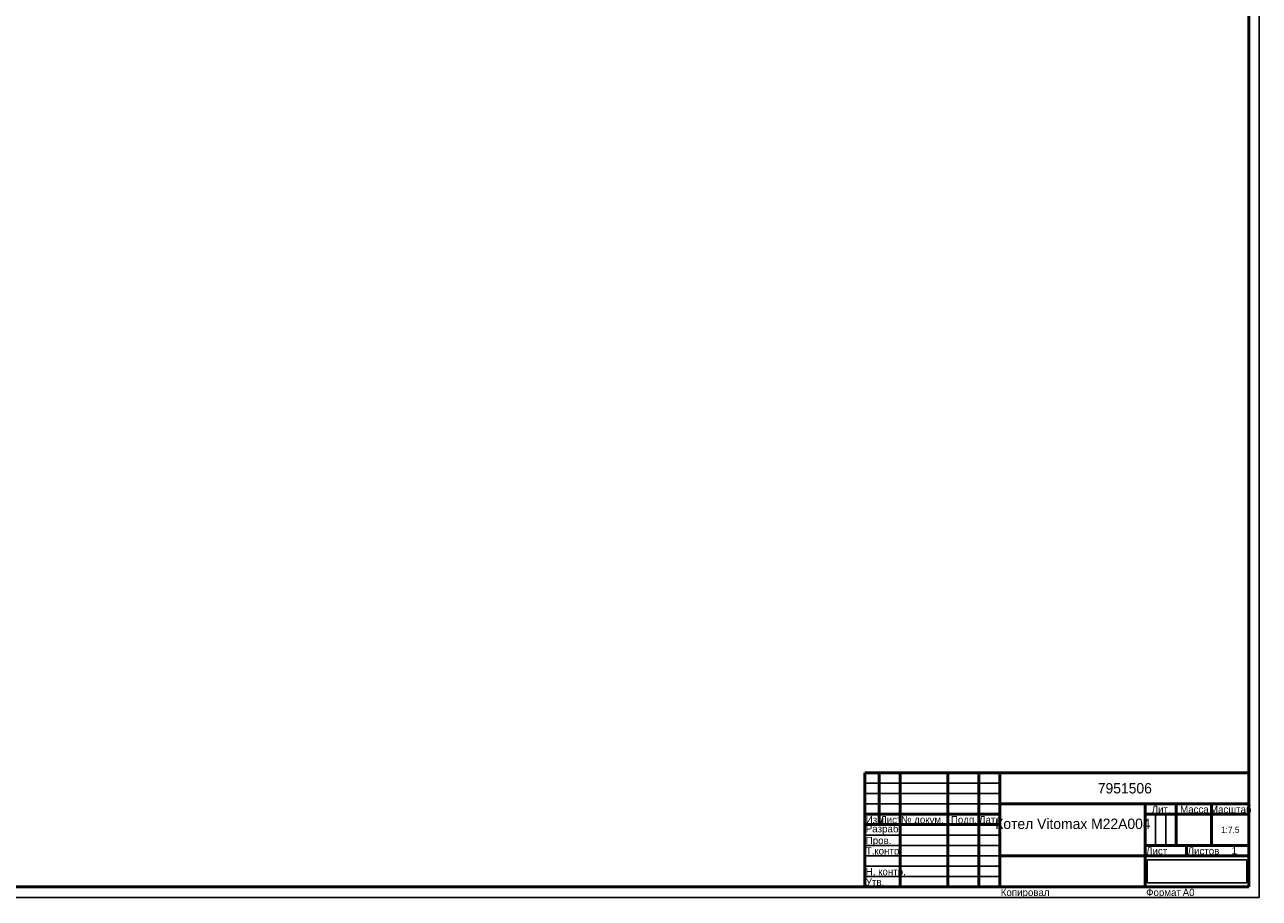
# Model space of a CAD drawing. Header units: millimetres. Extents: x 0 to 4672, y -180 to 841.
# Tile 2 of 6: x 594 to 1189, y 0 to 420. Entities that reach past the tile are written whole.
import ezdxf

# ---------------------------------------------------------------- set-up
doc = ezdxf.new("R2010")
doc.units = ezdxf.units.MM
picture_1 = doc.add_image_def('image1.png', size_in_pixel=(761, 160))

# ---------------------------------------------------------------- blocks, each defined once
blk = doc.blocks.new('_FR1Страница_1')
at = {"color": 7, "linetype": 'Continuous', "lineweight": 25}
for p, q in [((1189, 0), (1189, 841)), ((999, 55), (1064, 55)), ((999, 50), (1064, 50)), ((999, 45), (1064, 45)), ((1139, 40), (1139, 25)), ((1144, 40), (1144, 25)), ((999, 30), (1064, 30)), ((999, 25), (1064, 25)), ((999, 20), (1064, 20)), ((1134, 20), (1184, 20)), ((1154, 20), (1154, 20)), ((999, 15), (1064, 15)), ((999, 10), (1064, 10)), ((0, 0), (1189, 0))]:
    blk.add_line(p, q, dxfattribs=at)
at = {"color": 7, "linetype": 'Continuous', "lineweight": 50}
for p, q in [((1184, 836), (1184, 5)), ((999, 5), (999, 60)), ((999, 60), (1184, 60)), ((1006, 60), (1006, 35)), ((1016, 60), (1016, 5)), ((1039, 60), (1039, 5)), ((1054, 60), (1054, 5)), ((1064, 60), (1064, 5)), ((1064, 45), (1184, 45)), ((1134, 45), (1134, 5)), ((1149, 45), (1149, 25)), ((1166, 45), (1166, 25)), ((999, 40), (1064, 40)), ((1134, 40), (1184, 40)), ((999, 35), (1064, 35)), ((1134, 25), (1184, 25)), ((1154, 25), (1154, 20)), ((1064, 20), (1184, 20)), ((1184, 5), (20, 5))]:
    blk.add_line(p, q, dxfattribs=at)
at = {"color": 7}
for s, insert, char_height, width, attachment_point in [('{\\fT-FLEX Type A|b0|i0;\\l\\C250;\\P}', (1002.5, 59.125), 3.5, 8.75, 2), ('{\\fT-FLEX Type A|b0|i0;\\l\\C250;\\P}', (1002.5, 54.125), 3.5, 8.75, 2), ('{\\fT-FLEX Type A|b0|i0;\\l\\C250;\\P}', (1006, 59.125), 3.5, 11.75, 1), ('{\\fT-FLEX Type A|b0|i0;\\l\\C250;\\P}', (1006, 54.125), 3.5, 11.75, 1), ('{\\fT-FLEX Type A|b0|i0;\\l\\C250; \\P}', (1016, 59.125), 3.5, 24.75, 1), ('{\\fT-FLEX Type A|b0|i0;\\l\\C250; \\P}', (1016, 54.125), 3.5, 24.75, 1), ('{\\fT-FLEX Type A|b0|i0;\\l\\C250;\\P}', (1054, 59.125), 3.5, 11.75, 1), ('{\\fT-FLEX Type A|b0|i0;\\l\\C250;\\P}', (1054, 54.125), 3.5, 11.75, 1), ('\\pl0.5;{\\fT-FLEX Type A|b0|i0;\\l\\C250;7951506 \\P}', (1124, 52.5), 5, 122.5, 5), ('{\\fT-FLEX Type A|b0|i0;\\l\\C250;\\P}', (1002.5, 49.125), 3.5, 8.75, 2), ('{\\fT-FLEX Type A|b0|i0;\\l\\C250;\\P}', (1006, 49.125), 3.5, 11.75, 1), ('{\\fT-FLEX Type A|b0|i0;\\l\\C250; \\P}', (1016, 49.125), 3.5, 24.75, 1), ('{\\fT-FLEX Type A|b0|i0;\\l\\C250;\\P}', (1054, 49.125), 3.5, 11.75, 1), ('{\\fT-FLEX Type A|b0|i0;\\l\\C250; \\P}', (1002.5, 44.125), 3.5, 8.75, 2), ('{\\fT-FLEX Type A|b0|i0;\\l\\C250;\\P}', (1006, 44.125), 3.5, 11.75, 1), ('{\\fT-FLEX Type A|b0|i0;\\l\\C250; \\P}', (1016, 44.125), 3.5, 24.75, 1), ('{\\fT-FLEX Type A|b0|i0;\\l\\C250;\\P}', (1054, 44.125), 3.5, 11.75, 1), ('\\pl0.5;{\\fT-FLEX Type A|b0|i0;\\l\\C250;Лит.\\P}', (1141.5, 44.125), 3.5, 16.75, 2), ('\\pl0.5;{\\fT-FLEX Type A|b0|i0;\\l\\C250;Масса\\P}', (1157.5, 44.125), 3.5, 18.75, 2), ('\\pl0.5;{\\fT-FLEX Type A|b0|i0;\\l\\C250;Масштаб\\P}', (1175, 44.125), 3.5, 19.75, 2), ('\\pl0.5;{\\fT-FLEX Type A|b0|i0;\\l\\C250;Изм.\\H0.857143x;\\P}', (999, 39.125), 3.5, 8.75, 1), ('\\pl0.5;{\\fT-FLEX Type A|b0|i0;\\l\\C250;Лист\\H0.857143x;\\P}', (1006, 39.125), 3.5, 11.75, 1), ('\\pl0.5;{\\fT-FLEX Type A|b0|i0;\\l\\C250;№ докум.\\P}', (1016, 39.125), 3.5, 24.75, 1), ('\\pl0.5;{\\fT-FLEX Type A|b0|i0;\\l\\C250;Подп.\\P}', (1046.5, 39.125), 3.5, 16.75, 2), ('\\pl0.5;{\\fT-FLEX Type A|b0|i0;\\l\\C250;Дата\\H0.857143x;\\P}', (1059, 39.125), 3.5, 11.75, 2), ('\\pl0.5;{\\fT-FLEX Type A|b0|i0;\\l\\C250;Разраб.\\P}', (999, 32.5), 3.5, 18.75, 4), ('\\pl0.5;{\\fT-FLEX Type A|b0|i0;\\l\\C250;\\P}', (1016, 34.125), 3.5, 24.75, 1), ('\\pl0.5;{\\fT-FLEX Type A|b0|i0;\\l\\C250;\\H0.857143x;\\P}', (1054, 34.125), 3.5, 11.75, 1), ('\\pl0.5;{\\fT-FLEX Type A|b0|i0;\\l\\C250; \\P}', (1157.5, 32.5), 3.5, 18.75, 5), ('{\\fT-FLEX Type A|b0|i0;\\l\\C250;1:7.5\\P}', (1175, 32.5), 3, 19.5, 5), ('\\pl0.5;{\\fT-FLEX Type A|b0|i0;\\l\\C250;\\H0.857143x;\\P}', (1175, 32.5), 3.5, 19.75, 5), ('\\pl0.5;{\\fT-FLEX Type A|b0|i0;\\l\\C250;Т.контр.\\P}', (999, 24.125), 3.5, 18.75, 1), ('\\pl0.5;{\\fT-FLEX Type A|b0|i0;\\l\\C250;Пров.\\P}', (999, 29.125), 3.5, 18.75, 1), ('\\pl0.5;{\\fT-FLEX Type A|b0|i0;\\l\\C250;\\P}', (1016, 29.125), 3.5, 24.75, 1), ('\\pl0.5;{\\fT-FLEX Type A|b0|i0;\\l\\C250;\\P}', (1016, 24.125), 3.5, 24.75, 1), ('\\pl0.5;{\\fT-FLEX Type A|b0|i0;\\l\\C250;\\P}', (1054, 29.125), 3.5, 11.75, 1), ('\\pl0.5;{\\fT-FLEX Type A|b0|i0;\\l\\C250;\\H0.857143x;\\P}', (1054, 24.125), 3.5, 11.75, 1), ('\\pl0.5;{\\fT-FLEX Type A|b0|i0;\\l\\C250;Лист\\P}', (1134, 24.125), 3.5, 11.75, 1), ('\\pl0.5;{\\fT-FLEX Type A|b0|i0;\\l\\C250;\\H0.857143x;\\P}', (1149, 24.125), 3.5, 11.75, 2), ('\\pl0.5;{\\fT-FLEX Type A|b0|i0;\\l\\C250;Листов\\P}', (1154, 24.125), 3.5, 17.75, 1), ('{\\fT-FLEX Type A|b0|i0;\\l\\C250;1\\P}', (1177, 22.5), 3.5, 15.75, 5), ('\\pl0.5;{\\fT-FLEX Type A|b0|i0;\\l\\C250;\\H0.857143x;\\P}', (1177, 24.125), 3.5, 15.75, 2), ('\\pl0.5;{\\fT-FLEX Type A|b0|i0;\\l\\C250;\\P}', (999, 19.125), 3.5, 18.75, 1), ('\\pl0.5;{\\fT-FLEX Type A|b0|i0;\\l\\C250;\\P}', (1016, 19.125), 3.5, 24.75, 1), ('\\pl0.5;{\\fT-FLEX Type A|b0|i0;\\l\\C250;\\P}', (1054, 19.125), 3.5, 11.75, 1), ('{\\fT-FLEX Type A|b0|i0;\\l\\C250;}', (1099, 20), 3, 71.5, 5), ('{\\fT-FLEX Type A|b0|i0;\\l\\C250;\\P}', (1149, 22.5), 3.5, 11.75, 5), ('\\pl0.5;{\\fT-FLEX Type A|b0|i0;\\l\\C250;Н. контр.\\P}', (999, 14.125), 3.5, 18.75, 1), ('\\pl0.5;{\\fT-FLEX Type A|b0|i0;\\l\\C250;\\P}', (1016, 14.125), 3.5, 24.75, 1), ('\\pl0.5;{\\fT-FLEX Type A|b0|i0;\\l\\C250;\\H0.857143x;\\P}', (1054, 14.125), 3.5, 11.75, 1), ('\\pl0.5;{\\fT-FLEX Type A|b0|i0;\\l\\C250;Утв.\\P}', (999, 9.125), 3.5, 18.75, 1), ('\\pl0.5;{\\fT-FLEX Type A|b0|i0;\\l\\C250;\\P}', (1016, 9.125), 3.5, 24.75, 1), ('\\pl0.5;{\\fT-FLEX Type A|b0|i0;\\l\\C250;\\H0.857143x;\\P}', (1054, 9.125), 3.5, 11.75, 1), ('\\pl0.5;{\\fT-FLEX Type A|b0|i0;\\l\\C250;Копировал\\P}', (1064, 4.125), 3.5, 23.566, 1), ('\\pl0.5;{\\fT-FLEX Type A|b0|i0;\\l\\C250;\\P}', (1085.816, 4.125), 3.5, 40.967, 1), ('\\pl0.5;{\\fT-FLEX Type A|b0|i0;\\l\\C250;Формат\\P}', (1134, 4.125), 3.5, 18.675, 1), ('\\pl0.5;{\\fT-FLEX Type A|b0|i0;\\l\\C250;\\P}', (1150.925, 4.125), 3.5, 9.825, 1), ('{\\fT-FLEX Type A|b0|i0;\\l\\C250;A0\\P}', (1154.963, 4.125), 3.5, 9.825, 2)]:
    blk.add_mtext(s, dxfattribs=dict(at, insert=insert, char_height=char_height, width=width, attachment_point=attachment_point))
at = {"color": 7, "insert": (1099, 32.5), "char_height": 5, "width": 72.5, "attachment_point": 5, "line_spacing_factor": 0.69}
blk.add_mtext('\\pl0.5;{\\fT-FLEX Type A|b0|i0;\\l\\C250;Котел Vitomax M22A004\\P\\P}', dxfattribs=at)
image = blk.add_image(picture_1, insert=(1135, 7), size_in_units=(48, 11))
image.dxf.flags = 11
blk = doc.blocks.new('Страница_1')
blk.add_blockref('_FR1Страница_1', (0, 0))

msp = doc.modelspace()

# ---------------------------------------------------------------- block references
msp.add_blockref('Страница_1', (0, 0))

doc.saveas('drawing.dxf')
